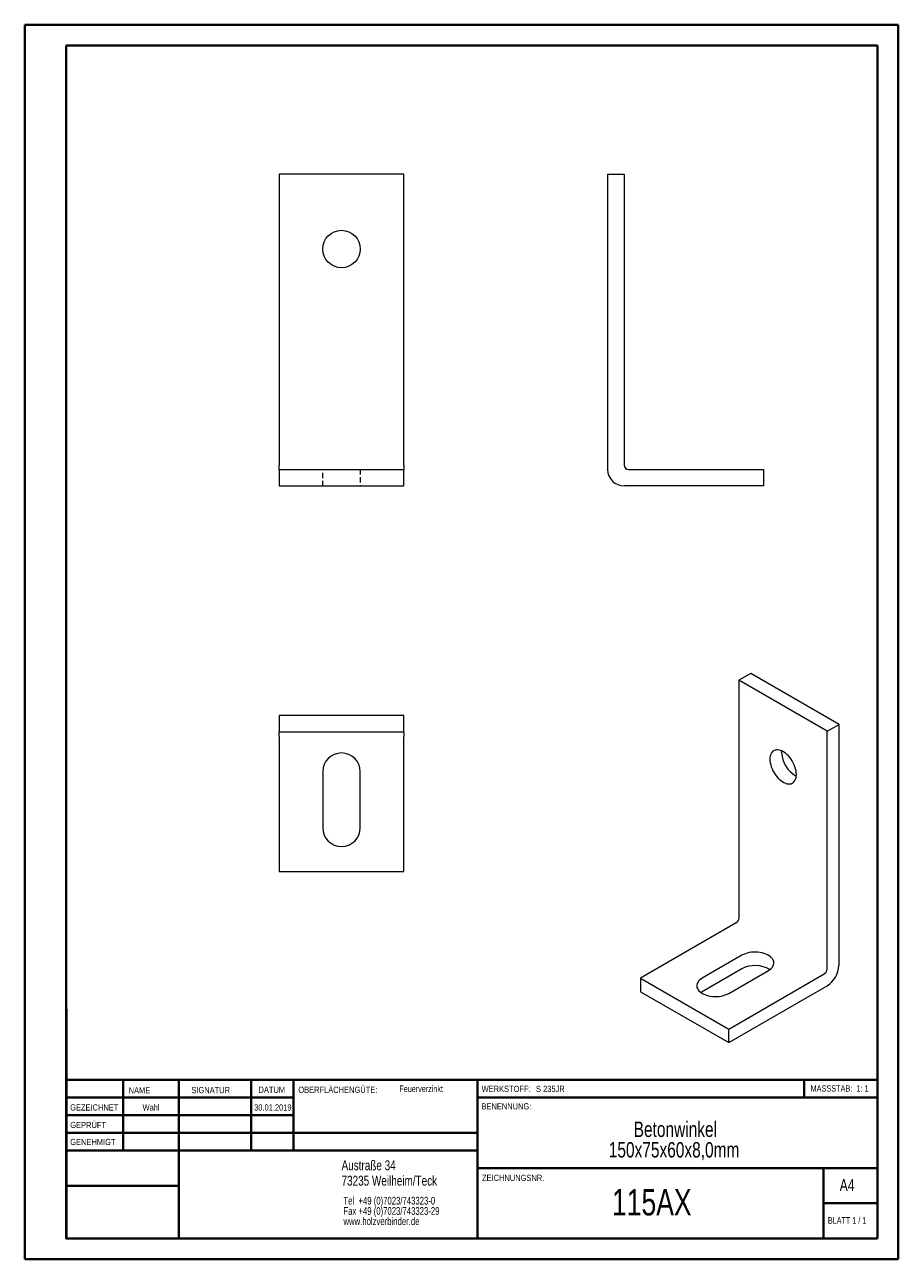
# Model space of a CAD drawing. Header units: millimetres. Extents: x 0 to 210, y 0 to 297.
import ezdxf

# ---------------------------------------------------------------- set-up
doc = ezdxf.new("R2010")
doc.units = ezdxf.units.MM
doc.linetypes.add('HIDDEN', pattern=[1.905, 1.27, -0.635])
doc.styles.add('SLDTEXTSTYLE0', font='TXT', dxfattribs={"width": 0.75})
doc.styles.add('SLDTEXTSTYLE1', font='TXT', dxfattribs={"width": 0.681818})
doc.styles.add('SLDTEXTSTYLE2', font='TXT', dxfattribs={"width": 0.7})

# ---------------------------------------------------------------- blocks, each defined once
blk = doc.blocks.new('SW_NOTE_0')
at = {"color": 0, "linetype": 'Continuous', "lineweight": 0, "char_height": 1.8521, "attachment_point": 1, "style": 'SLDTEXTSTYLE0'}
for s, insert in [('Tel  +49 (0)7023/743323-0', (0, 2.39)), ('Fax +49 (0)7023/743323-29', (0, -0.08)), ('www.holzverbinder.de', (0, -2.55))]:
    blk.add_mtext(s, dxfattribs=dict(at, insert=insert))
blk = doc.blocks.new('SW_NOTE_1')
at = {"color": 0, "linetype": 'Continuous', "lineweight": 0, "char_height": 3.7042, "attachment_point": 2, "style": 'SLDTEXTSTYLE0'}
for s, insert in [('Betonwinkel', (14.18, 4.77)), ('150x75x60x8,0mm', (13.87, -0.16))]:
    blk.add_mtext(s, dxfattribs=dict(at, insert=insert))

msp = doc.modelspace()

# ---------------------------------------------------------------- linework, layer by layer
at = {"color": 7, "linetype": 'Continuous', "lineweight": 40}
for p, q in [((0.08, 0.21), (0.08, 297.21)), ((0.08, 297.21), (210.08, 297.21)), ((210.08, 0.21), (210.08, 297.21)), ((210.08, 292.21), (210.08, 297.21)), ((10.08, 292.21), (205.08, 292.21)), ((10.08, 5.21), (10.08, 292.21)), ((205.08, 5.21), (205.08, 292.21)), ((10.11, 60.37), (10.11, 5.12)), ((205.08, 43.37), (10.11, 43.37)), ((23.71, 43.37), (23.71, 26.37)), ((37.1, 43.37), (37.1, 5.12)), ((54.51, 43.37), (54.51, 26.37)), ((64.71, 26.37), (64.71, 43.37)), ((108.91, 43.37), (108.91, 5.12)), ((187.47, 39.12), (187.47, 43.37)), ((64.71, 39.1), (10.11, 39.1)), ((205.08, 39.12), (108.91, 39.12)), ((64.71, 34.87), (10.11, 34.87)), ((108.91, 30.62), (10.11, 30.62)), ((108.91, 26.37), (10.11, 26.37)), ((108.91, 22.12), (205.08, 22.12)), ((192.08, 5.21), (192.08, 22.21)), ((37.1, 17.87), (10.11, 17.87)), ((10.11, 13.71), (10.08, 13.71)), ((205.08, 13.71), (192.08, 13.71)), ((10.11, 9.46), (10.08, 9.46)), ((10.08, 5.21), (205.08, 5.21)), ((205.08, 5.21), (180.99, 5.21)), ((0.08, 0.21), (210.08, 0.21))]:
    msp.add_line(p, q, dxfattribs=at)
at = {"color": 7, "linetype": 'Continuous', "lineweight": 15}
for p, q in [((91.23, 261.25), (61.23, 261.25)), ((61.23, 261.25), (61.23, 191.25)), ((91.23, 191.25), (91.23, 261.25)), ((140.19, 261.25), (144.19, 261.25)), ((140.19, 261.25), (140.19, 190.25)), ((144.19, 261.25), (144.19, 191.25)), ((61.23, 190.25), (61.23, 191.25)), ((61.23, 190.25), (91.23, 190.25)), ((61.23, 190.25), (61.23, 186.25)), ((91.23, 191.25), (91.23, 190.25)), ((91.23, 186.25), (91.23, 190.25)), ((145.19, 190.25), (177.69, 190.25)), ((177.69, 190.25), (177.69, 186.25)), ((61.23, 186.25), (91.23, 186.25)), ((177.69, 186.25), (144.19, 186.25)), ((174.61, 141.13), (171.78, 139.5)), ((195.83, 128.88), (174.61, 141.13)), ((193, 127.25), (171.78, 139.5)), ((171.78, 139.5), (171.78, 82.34)), ((91.23, 131.02), (61.23, 131.02)), ((61.23, 131.02), (61.23, 127.02)), ((91.23, 127.02), (91.23, 131.02)), ((193, 127.25), (195.83, 128.88)), ((195.83, 70.91), (195.83, 128.88)), ((91.23, 127.02), (61.23, 127.02)), ((61.23, 126.02), (61.23, 127.02)), ((61.23, 126.02), (61.23, 93.52)), ((91.23, 127.02), (91.23, 126.02)), ((91.23, 93.52), (91.23, 126.02)), ((193, 70.09), (193, 127.25)), ((182.04, 122.15), (182.05, 122.52)), ((71.73, 117.52), (71.73, 104.02)), ((80.73, 104.02), (80.73, 117.52)), ((61.23, 93.52), (91.23, 93.52)), ((171.08, 81.12), (148.1, 67.85)), ((172.49, 73.36), (162.95, 67.85)), ((172.49, 70.09), (162.95, 64.58)), ((169.31, 64.17), (178.85, 69.69)), ((169.31, 55.6), (192.29, 68.87)), ((148.1, 67.85), (169.31, 55.6)), ((148.1, 67.85), (148.1, 64.58)), ((169.31, 52.34), (193, 66.01)), ((148.1, 64.58), (169.31, 52.34)), ((162.95, 64.58), (162.63, 64.38)), ((169.31, 52.34), (169.31, 55.6))]:
    msp.add_line(p, q, dxfattribs=at)
at = {"color": 7, "linetype": 'HIDDEN', "lineweight": 0}
for p, q in [((71.73, 186.25), (71.73, 190.25)), ((80.73, 190.25), (80.73, 186.25))]:
    msp.add_line(p, q, dxfattribs=at)
at = {"color": 7, "linetype": 'Continuous', "lineweight": 0}
for p, q in [((64.71, 39.12), (10.11, 39.12)), ((23.71, 5.21), (23.71, 5.12)), ((54.51, 5.21), (54.51, 5.12))]:
    msp.add_line(p, q, dxfattribs=at)
at = {"color": 7, "linetype": 'Continuous', "lineweight": 15, "flags": 128}
for points in [[(185.57, 116.84), (185.55, 117.28), (185.49, 117.74), (185.38, 118.21), (185.23, 118.68), (185.05, 119.16), (184.83, 119.63), (184.57, 120.09), (184.29, 120.53), (183.98, 120.94), (183.65, 121.32), (183.3, 121.67), (182.94, 121.98), (182.58, 122.24), (182.21, 122.45), (181.84, 122.61), (181.48, 122.72), (181.13, 122.78), (180.8, 122.78), (180.49, 122.72), (180.21, 122.61), (179.95, 122.45), (179.73, 122.23), (179.55, 121.97), (179.4, 121.66), (179.29, 121.31), (179.23, 120.93), (179.21, 120.51), (179.23, 120.08), (179.29, 119.62), (179.4, 119.15), (179.55, 118.67), (179.73, 118.19), (179.95, 117.72), (180.21, 117.27), (180.49, 116.83), (180.8, 116.41), (181.13, 116.03), (181.48, 115.68), (181.84, 115.38), (182.21, 115.12), (182.58, 114.9), (182.94, 114.74), (183.3, 114.63), (183.65, 114.58), (183.98, 114.58), (184.29, 114.63), (184.57, 114.74), (184.83, 114.91), (185.05, 115.12), (185.23, 115.39), (185.38, 115.69), (185.49, 116.04), (185.55, 116.43), (185.57, 116.84)], [(178.85, 69.69), (179.2, 69.91), (179.5, 70.16), (179.75, 70.42), (179.94, 70.71), (180.08, 71), (180.16, 71.3), (180.17, 71.6), (180.13, 71.9), (180.02, 72.19), (179.86, 72.48), (179.63, 72.76), (179.36, 73.01), (179.03, 73.25), (178.66, 73.46), (178.25, 73.65), (177.81, 73.81), (177.33, 73.94), (176.84, 74.03), (176.33, 74.09), (175.8, 74.12), (175.28, 74.11), (174.76, 74.07), (174.26, 73.99), (173.77, 73.88), (173.31, 73.73), (172.88, 73.56), (172.49, 73.36)], [(162.95, 67.85), (162.6, 67.62), (162.3, 67.38), (162.05, 67.11), (161.86, 66.83), (161.72, 66.54), (161.64, 66.24), (161.63, 65.94), (161.67, 65.64), (161.78, 65.34), (161.95, 65.05), (162.17, 64.78), (162.44, 64.52), (162.77, 64.28), (163.14, 64.07), (163.55, 63.88), (163.99, 63.73), (164.47, 63.6), (164.96, 63.5), (165.47, 63.44), (166, 63.42), (166.52, 63.42), (167.04, 63.47), (167.54, 63.55), (168.03, 63.66), (168.49, 63.8), (168.92, 63.97), (169.31, 64.17)]]:
    msp.add_lwpolyline(points, dxfattribs=at)
at = {"color": 7, "linetype": 'Continuous', "lineweight": 15}
msp.add_circle((76.23, 243.25), 4.5, dxfattribs=at)
for centre, radius, start, end in [((144.19, 190.25), 4, 180, 270), ((145.19, 191.25), 1, 180, 270), ((76.23, 117.52), 4.5, 0, 180), ((188.79, 122.4), 6.76, 182.1118, 241.3874), ((76.23, 104.02), 4.5, 180, 0), ((170.25, 82.41), 1.54, 302.6055, 357.3945), ((175.65, 64.12), 6.76, 58.6217, 117.8836), ((191.46, 70.16), 1.54, 302.6055, 357.3945), ((189.68, 71.19), 6.15, 302.6055, 357.3945)]:
    msp.add_arc(centre, radius, start, end, dxfattribs=at)

# ---------------------------------------------------------------- block references
at = {"color": 7, "linetype": 'Continuous', "lineweight": 0}
for name, p in [('SW_NOTE_1', (142.31, 28.57)), ('SW_NOTE_0', (76.7, 12.85))]:
    msp.add_blockref(name, p, dxfattribs=at)

# ---------------------------------------------------------------- texts
for s, insert, char_height, attachment_point, style in [('NAME', (25.07, 41.62), 1.5, 1, 'SLDTEXTSTYLE0'), ('SIGNATUR', (40.14, 41.68), 1.5, 1, 'SLDTEXTSTYLE0'), ('DATUM', (56.28, 41.74), 1.5, 1, 'SLDTEXTSTYLE0'), ('OBERFLÄCHENGÜTE:', (65.86, 41.74), 1.5, 1, 'SLDTEXTSTYLE0'), ('Feuerverzinkt', (90.14, 42.03), 1.5875, 1, 'SLDTEXTSTYLE0'), ('WERKSTOFF:', (109.91, 41.96), 1.5, 1, 'SLDTEXTSTYLE0'), ('S 235JR', (122.99, 41.96), 1.5, 1, 'SLDTEXTSTYLE0'), ('MASSSTAB:  1: 1', (188.99, 42.07), 1.5, 1, 'SLDTEXTSTYLE2'), ('GEZEICHNET', (11, 37.51), 1.5, 1, 'SLDTEXTSTYLE0'), ('Wahl', (30.46, 37.5), 1.499, 2, 'SLDTEXTSTYLE0'), ('30.01.2019', (59.73, 37.5), 1.499, 2, 'SLDTEXTSTYLE0'), ('BENENNUNG:', (109.88, 37.77), 1.5, 1, 'SLDTEXTSTYLE0'), ('GEPRÜFT', (11.03, 33.28), 1.5, 1, 'SLDTEXTSTYLE0'), ('GENEHMIGT', (11.02, 29.19), 1.5, 1, 'SLDTEXTSTYLE0'), ('Austraße 34', (76.25, 24.02), 2.3813, 1, 'SLDTEXTSTYLE0'), ('73235 Weilheim/Teck', (76.25, 20.32), 2.3813, 1, 'SLDTEXTSTYLE0'), ('ZEICHNUNGSNR.', (110, 20.55), 1.5, 1, 'SLDTEXTSTYLE0'), ('A4', (196, 19.52), 2.91, 1, 'SLDTEXTSTYLE0'), ('115AX', (150.83, 17.12), 6.35, 2, 'SLDTEXTSTYLE0'), ('BLATT 1 / 1', (193.16, 10.36), 1.5875, 1, 'SLDTEXTSTYLE1')]:
    msp.add_mtext(s, dxfattribs=dict(at, insert=insert, char_height=char_height, attachment_point=attachment_point, style=style))

doc.saveas('drawing.dxf')
